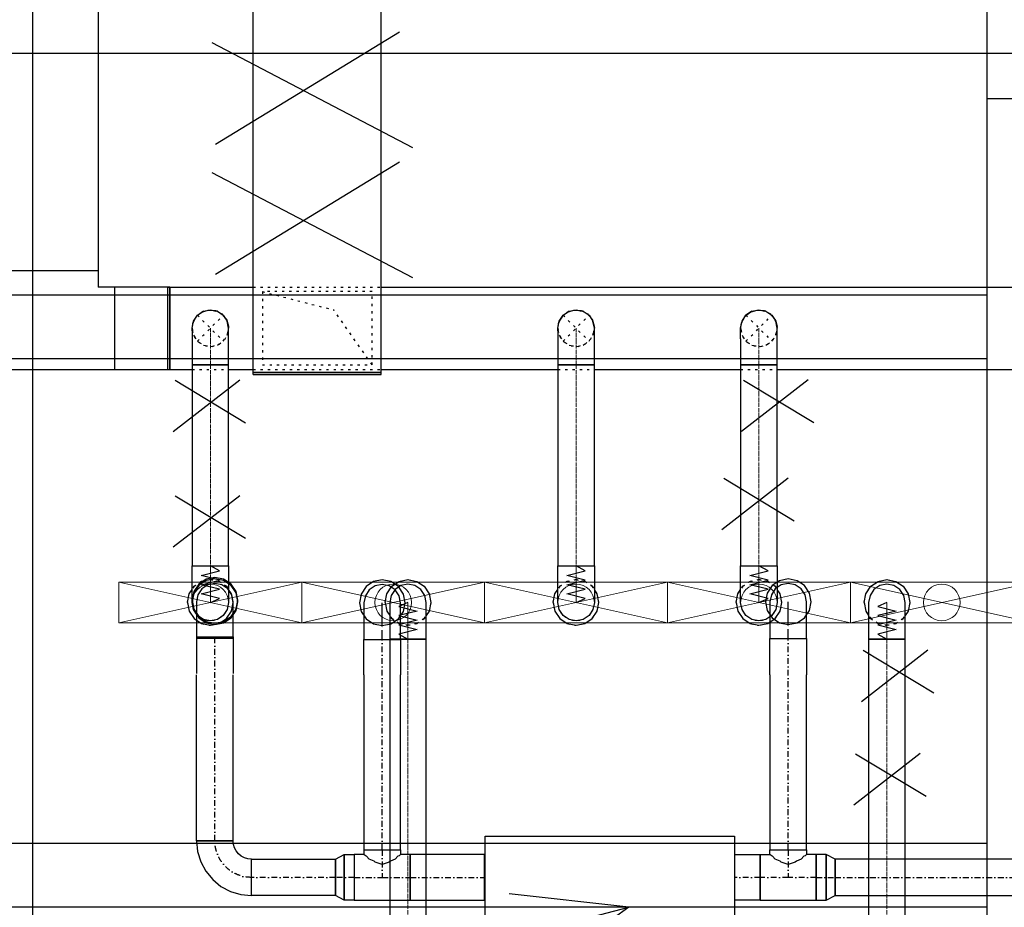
# Model space of a CAD drawing. Header units: centimetres. Extents: x -149939 to 48626, y -46000 to 152985.
# Tile 87 of 256: x -40611 to -35226, y 60329 to 65183. Entities that reach past the tile are written whole.
import ezdxf
from ezdxf import colors
from ezdxf.entities.mleader import LeaderData, LeaderLine
from ezdxf.math import Vec2, Vec3

# ---------------------------------------------------------------- set-up
doc = ezdxf.new("R2010")
doc.units = ezdxf.units.CM
doc.header["$LTSCALE"] = 50
for name, pattern in [('01-103-Went PP_poziom-0_5$0$DASHDOT', [25.4, 12.7, -6.35, 0, -6.35]), ('CADVENT_CENTERLINE', [9.9, 7.4, -1, 0.5, -1]), ('CADVENT_HIDDEN', [0.8, 0.25, -0.55]), ('Kondygnacja  -0_5$0$HIDDEN', [9.525, 6.35, -3.175]), ('Kondygnacja  -0_5$0$HIDDEN2', [4.7625, 3.175, -1.5875]), ('Osie rzutów$0$DASHDOT2', [12.7, 6.35, -3.175, 0, -3.175])]:
    doc.linetypes.add(name, pattern=pattern)
for name, color, linetype in [('01-103-Went PP_poziom-0_5$0$L_Nawiew', 7, 'Continuous'), ('bgde-nawiewDETAILS', 1, 'Continuous'), ('bgde-nawiewEXP', 7, 'Continuous'), ('bgde-nawiewHIDDEN', 250, 'Continuous'), ('IS_zmiany 2024', 1, 'Continuous'), ('Kondygnacja  -0_5$0$ARCH_KONSTR_POWYŻEJ RZUTU', 8, 'Kondygnacja  -0_5$0$HIDDEN'), ('Kondygnacja  -0_5$0$ARCH_KONSTR_POWYŻEJ RZUTU_IST', 8, 'Kondygnacja  -0_5$0$HIDDEN2'), ('Osie rzutów$0$ARCH_INFO_OSIE_IST', 8, 'Osie rzutów$0$DASHDOT2'), ('Osie rzutów$0$ARCH_INFO_OSIE_OPISY_IST', 8, 'Continuous')]:
    doc.layers.add(name, color=color, linetype=linetype)
for name, color, linetype, lineweight in [('bgde-nawiewCEN', 7, 'Continuous', 13), ('bgde_nawiewnik', 11, 'Continuous', 5), ('RFCU', 6, 'Continuous', 30)]:
    doc.layers.add(name, color=color, linetype=linetype, lineweight=lineweight)

# ---------------------------------------------------------------- blocks, each defined once
blk = doc.blocks.new('Osie rzutów')
at = {"layer": 'Osie rzutów$0$ARCH_INFO_OSIE_IST', "ltscale": 10}
for p, q in [((8060, 12510), (8060, 4623.26)), ((4436.04, 11000), (13655, 11000))]:
    blk.add_line(p, q, dxfattribs=at)
blk = doc.blocks.new('Kondygnacja  -0_5$0$konstrukcja istniejąca -0.5')
at = {"layer": 'Kondygnacja  -0_5$0$ARCH_KONSTR_POWYŻEJ RZUTU_IST', "ltscale": 10}
for points in [[(8738, 10975), (8582, 10975), (8582, 11025), (8738, 11025), (8738, 10975)], [(8582, 9825), (8582, 10975)], [(7355.93, 10567.89), (8399.93, 10567.89)], [(7538, 10567.89), (8582, 10567.89)], [(8399.93, 10532.89), (7355.93, 10532.89)], [(8582, 10532.89), (7538, 10532.89)]]:
    blk.add_lwpolyline(points, dxfattribs=at)
at = {"layer": 'Kondygnacja  -0_5$0$ARCH_KONSTR_POWYŻEJ RZUTU_IST', "ltscale": 10, "elevation": 0}
for points in [[(7538, 10867.89), (8582, 10867.89)], [(8582, 10832.89), (7538, 10832.89)]]:
    blk.add_lwpolyline(points, dxfattribs=at)
blk = doc.blocks.new('A$C066D7839')
at = {"layer": 'bgde_nawiewnik', "color": 7}
for p, q in [((-50, -11.15), (-50, 11.15)), ((-50, 11.15), (50, 11.15)), ((-50, -11.15), (50, 11.15)), ((50, -11.15), (-50, 11.15)), ((50, 11.15), (50, -11.15)), ((50, -11.15), (-50, -11.15))]:
    blk.add_line(p, q, dxfattribs=at)
blk.add_circle((0, 0), 10, dxfattribs=at)

msp = doc.modelspace()

# ---------------------------------------------------------------- linework, layer by layer
at = {"layer": 'bgde-nawiewCEN', "linetype": 'CADVENT_CENTERLINE', "ltscale": 0.06}
for p, q in [((-39567.838, 63296.017), (-39567.838, 63496.017)), ((-37567.838, 63296.017), (-37567.838, 63496.017)), ((-36567.838, 63296.017), (-36567.838, 63496.017)), ((-39567.838, 63296.017), (-39567.838, 62196.041)), ((-37567.838, 63296.017), (-37567.838, 62196.041)), ((-36567.838, 63296.017), (-36567.838, 62196.041)), ((-39567.838, 62196.041), (-39567.838, 62177.345)), ((-37567.838, 62196.041), (-37567.838, 62177.345)), ((-36567.838, 62196.041), (-36567.838, 62177.345)), ((-39567.838, 62177.345), (-39567.838, 62126.234)), ((-37567.838, 62177.345), (-37567.838, 62126.234)), ((-36567.838, 62177.345), (-36567.838, 62126.234)), ((-39567.838, 62126.234), (-39567.838, 62098.441)), ((-39567.838, 62098.441), (-39567.838, 62074.915)), ((-37567.838, 62126.234), (-37567.838, 62098.441)), ((-37567.838, 62098.441), (-37567.838, 62074.915)), ((-36567.838, 62126.234), (-36567.838, 62098.441)), ((-36567.838, 62098.441), (-36567.838, 62074.915)), ((-39567.838, 62074.915), (-39567.838, 62055.3)), ((-39567.838, 62055.3), (-39567.838, 62039.241)), ((-39567.838, 62039.241), (-39567.838, 62026.382)), ((-37567.838, 62074.915), (-37567.838, 62055.3)), ((-37567.838, 62055.3), (-37567.838, 62039.241)), ((-37567.838, 62039.241), (-37567.838, 62026.382)), ((-36567.838, 62074.915), (-36567.838, 62055.3)), ((-36567.838, 62055.3), (-36567.838, 62039.241)), ((-36567.838, 62039.241), (-36567.838, 62026.382)), ((-39567.838, 62026.382), (-39567.838, 62016.367)), ((-39567.838, 62016.367), (-39567.838, 62008.841)), ((-39567.838, 62008.841), (-39567.838, 62003.448)), ((-39567.838, 62003.448), (-39567.838, 61999.834)), ((-39567.838, 61999.834), (-39567.838, 61997.641)), ((-39567.838, 61997.641), (-39567.838, 61996.515)), ((-39567.838, 61996.515), (-39567.838, 61996.041)), ((-38487.163, 61995.567), (-38487.163, 61996.041)), ((-38487.163, 61994.441), (-38487.163, 61995.567)), ((-38487.163, 61992.248), (-38487.163, 61994.441)), ((-38487.163, 61988.634), (-38487.163, 61992.248)), ((-38487.163, 61983.241), (-38487.163, 61988.634)), ((-38487.163, 61975.715), (-38487.163, 61983.241)), ((-37567.838, 62026.382), (-37567.838, 62016.367)), ((-37567.838, 62016.367), (-37567.838, 62008.841)), ((-37567.838, 62008.841), (-37567.838, 62003.448)), ((-37567.838, 62003.448), (-37567.838, 61999.834)), ((-37567.838, 61999.834), (-37567.838, 61997.641)), ((-37567.838, 61997.641), (-37567.838, 61996.515)), ((-37567.838, 61996.515), (-37567.838, 61996.041)), ((-36567.838, 62026.382), (-36567.838, 62016.367)), ((-36567.838, 62016.367), (-36567.838, 62008.841)), ((-36567.838, 62008.841), (-36567.838, 62003.448)), ((-36567.838, 62003.448), (-36567.838, 61999.834)), ((-36567.838, 61999.834), (-36567.838, 61997.641)), ((-36567.838, 61997.641), (-36567.838, 61996.515)), ((-36567.838, 61996.515), (-36567.838, 61996.041)), ((-35867.838, 61995.567), (-35867.838, 61996.041)), ((-35867.838, 61994.441), (-35867.838, 61995.567)), ((-35867.838, 61992.248), (-35867.838, 61994.441)), ((-35867.838, 61988.634), (-35867.838, 61992.248)), ((-35867.838, 61983.241), (-35867.838, 61988.634)), ((-35867.838, 61975.715), (-35867.838, 61983.241)), ((-38487.163, 61965.7), (-38487.163, 61975.715)), ((-38487.163, 61952.841), (-38487.163, 61965.7)), ((-38487.163, 61936.782), (-38487.163, 61952.841)), ((-38487.163, 61917.167), (-38487.163, 61936.782)), ((-35867.838, 61965.7), (-35867.838, 61975.715)), ((-35867.838, 61952.841), (-35867.838, 61965.7)), ((-35867.838, 61936.782), (-35867.838, 61952.841)), ((-35867.838, 61917.167), (-35867.838, 61936.782)), ((-38487.163, 61893.641), (-38487.163, 61917.167)), ((-38487.163, 61865.848), (-38487.163, 61893.641)), ((-35867.838, 61893.641), (-35867.838, 61917.167)), ((-35867.838, 61865.848), (-35867.838, 61893.641)), ((-38487.163, 61814.737), (-38487.163, 61865.848)), ((-35867.838, 61814.737), (-35867.838, 61865.848)), ((-38487.163, 61796.041), (-38487.163, 61814.737)), ((-38487.163, 57736.936), (-38487.163, 61796.041)), ((-35867.838, 61796.041), (-35867.838, 61814.737)), ((-35867.838, 57736.936), (-35867.838, 61796.041))]:
    msp.add_line(p, q, dxfattribs=at)
at = {"layer": 'bgde-nawiewDETAILS', "linetype": 'CADVENT_HIDDEN', "extrusion": (0, 1, 0)}
for p in [(-39283.504, 63696.017), (-38683.504, 63296.017)]:
    msp.add_line(p, (-38893.504, 63596.017), dxfattribs=at)
at = {"layer": 'bgde-nawiewDETAILS', "linetype": 'CADVENT_HIDDEN'}
for p, q in [((-39638.549, 63425.306), (-39497.127, 63566.728)), ((-39638.549, 63566.728), (-39497.127, 63425.306)), ((-37638.549, 63425.306), (-37497.127, 63566.728)), ((-37638.549, 63566.728), (-37497.127, 63425.306)), ((-36638.549, 63425.306), (-36497.127, 63566.728)), ((-36638.549, 63566.728), (-36497.127, 63425.306))]:
    msp.add_line(p, q, dxfattribs=at)
at = {"layer": 'bgde-nawiewEXP', "linetype": 'Continuous'}
for points in [[(-39333.507, 63243.256), (-38633.507, 63243.256), (-38633.507, 63253.256), (-39333.507, 63253.256), (-39333.507, 68831.419), (-38633.507, 68831.419), (-38683.507, 69181.419), (-39283.507, 69181.419), (-39283.507, 71357.395)], [(-39333.507, 63243.256), (-39333.507, 63253.256), (-38633.507, 63253.256), (-38633.507, 68831.419), (-39333.507, 68831.419), (-39283.507, 69181.419), (-38683.507, 69181.419), (-38683.507, 71357.395)], [(-39800.031, 63271.017), (-39800.031, 63721.017), (-39790.031, 63721.017), (-39790.031, 63271.017), (-39790.031, 63721.017), (-39333.507, 63721.017)], [(-38633.507, 63721.017), (-22392.063, 63721.017), (-22392.063, 63271.017), (-22392.063, 63271.017), (-22267.96, 63271.017), (-22267.96, 63721.017), (-22392.063, 63721.017)], [(-39633.752, 63568.714), (-39616.447, 63583.408), (-39579.304, 63595.357), (-39571.056, 63594.684)], [(-39606.106, 63588.405), (-39567.838, 63596.017), (-39545.573, 63591.588)], [(-39606.106, 63588.405), (-39567.838, 63596.017), (-39529.57, 63588.405), (-39537.686, 63590.019)], [(-39563.042, 63594.03), (-39540.415, 63592.183), (-39505.701, 63574.369), (-39500.345, 63568.06)], [(-37633.72, 63568.728), (-37616.759, 63583.234), (-37579.658, 63595.316), (-37571.136, 63594.651)], [(-37606.106, 63588.405), (-37567.838, 63596.017), (-37545.948, 63591.663)], [(-37606.106, 63588.405), (-37567.838, 63596.017), (-37529.57, 63588.405), (-37537.954, 63590.073)], [(-37563.009, 63594.017), (-37540.759, 63592.281), (-37505.981, 63574.59), (-37500.425, 63568.094)], [(-36633.873, 63568.664), (-36615.532, 63583.911), (-36578.266, 63595.472), (-36570.812, 63594.785)], [(-36612.33, 63584.246), (-36606.106, 63588.405), (-36567.838, 63596.017), (-36544.446, 63591.364)], [(-36606.106, 63588.405), (-36567.838, 63596.017), (-36529.57, 63588.405), (-36536.911, 63589.865)], [(-36563.162, 63594.08), (-36539.412, 63591.892), (-36504.886, 63573.716), (-36500.102, 63567.96)], [(-39667.838, 63480.793), (-39667.838, 63296.017), (-39467.838, 63296.017), (-39467.838, 63496.017), (-39475.45, 63534.285), (-39480.048, 63541.166)], [(-39665.851, 63500.813), (-39664.005, 63523.44), (-39646.19, 63558.154), (-39639.882, 63563.51)], [(-39660.226, 63534.285), (-39638.549, 63566.728), (-39606.106, 63588.405), (-39612.987, 63583.807)], [(-39660.226, 63534.285), (-39638.549, 63566.728), (-39619.673, 63579.34)], [(-39529.57, 63588.405), (-39497.127, 63566.728), (-39484.515, 63547.852)], [(-39529.57, 63588.405), (-39497.127, 63566.728), (-39475.45, 63534.285), (-39467.838, 63496.017)], [(-39495.141, 63561.931), (-39480.447, 63544.626), (-39468.498, 63507.483), (-39469.171, 63499.234)], [(-37667.838, 63480.793), (-37667.838, 63296.017), (-37467.838, 63296.017), (-37467.838, 63496.017), (-37475.45, 63534.285), (-37480.199, 63541.393)], [(-37665.838, 63500.846), (-37664.102, 63523.096), (-37646.411, 63557.874), (-37639.915, 63563.43)], [(-37660.226, 63534.285), (-37638.549, 63566.728), (-37619.992, 63579.127)], [(-37660.226, 63534.285), (-37638.549, 63566.728)], [(-37638.549, 63566.728), (-37660.226, 63534.285)], [(-37638.549, 63566.728), (-37606.106, 63588.405), (-37613.214, 63583.656)], [(-37529.57, 63588.405), (-37497.127, 63566.728), (-37484.728, 63548.17)], [(-37529.57, 63588.405), (-37497.127, 63566.728), (-37475.45, 63534.285), (-37467.838, 63496.017)], [(-37495.127, 63561.899), (-37480.621, 63544.937), (-37468.539, 63507.837), (-37469.204, 63499.315)], [(-36667.838, 63437.438), (-36667.838, 63296.017), (-36467.838, 63296.017), (-36467.838, 63496.017), (-36475.45, 63534.285), (-36479.609, 63540.509)], [(-36665.901, 63500.693), (-36663.713, 63524.443), (-36645.537, 63558.969), (-36639.781, 63563.753)], [(-36660.226, 63534.285), (-36638.549, 63566.728), (-36606.106, 63588.405)], [(-36660.226, 63534.285), (-36638.549, 63566.728), (-36618.718, 63579.978)], [(-36606.106, 63588.405), (-36638.549, 63566.728)], [(-36529.57, 63588.405), (-36497.127, 63566.728), (-36483.877, 63546.897)], [(-36529.57, 63588.405), (-36497.127, 63566.728), (-36475.45, 63534.285), (-36467.838, 63496.017)], [(-36495.191, 63562.052), (-36479.944, 63543.711), (-36468.383, 63506.445), (-36469.07, 63498.991)], [(-39667.838, 63480.793), (-39667.838, 63496.017), (-39660.226, 63534.285), (-39661.841, 63526.169)], [(-39667.838, 63496.017), (-39663.409, 63518.282)], [(-37667.838, 63480.793), (-37667.838, 63496.017), (-37660.226, 63534.285), (-37661.894, 63525.901)], [(-37667.838, 63496.017), (-37663.484, 63517.907)], [(-36667.838, 63437.438), (-36667.838, 63496.017), (-36660.226, 63534.285), (-36661.686, 63526.944)], [(-36667.838, 63496.017), (-36663.185, 63519.409)], [(-39800.031, 63271.017), (-39667.838, 63271.017)], [(-39467.838, 63271.017), (-39333.507, 63271.017)], [(-38633.507, 63271.017), (-37667.838, 63271.017)], [(-37467.838, 63271.017), (-36667.838, 63271.017)], [(-36467.838, 63271.017), (-34367.838, 63271.017)], [(-38612.163, 61996.041), (-38602.648, 62043.877), (-38575.551, 62084.429), (-38534.998, 62111.526), (-38487.163, 62121.041), (-38439.327, 62111.526), (-38398.774, 62084.429), (-38371.678, 62043.877), (-38362.163, 61996.041), (-38371.678, 61948.206), (-38387.163, 61925.031)], [(-35992.838, 61996.041), (-35983.323, 62043.877), (-35956.226, 62084.429), (-35915.674, 62111.526), (-35867.838, 62121.041), (-35820.003, 62111.526), (-35779.45, 62084.429), (-35752.353, 62043.877), (-35742.838, 61996.041), (-35752.353, 61948.206), (-35767.838, 61925.031)], [(-39692.838, 61996.041), (-39683.323, 61948.206), (-39656.226, 61907.653), (-39615.674, 61880.556), (-39567.838, 61871.041), (-39520.003, 61880.556), (-39479.45, 61907.653), (-39452.353, 61948.206), (-39442.838, 61996.041), (-39452.353, 62043.877), (-39467.838, 62067.051)], [(-39692.838, 61996.041), (-39683.323, 62043.877), (-39667.838, 62067.051)], [(-37692.838, 61996.041), (-37683.323, 61948.206), (-37656.226, 61907.653), (-37615.674, 61880.556), (-37567.838, 61871.041), (-37520.003, 61880.556), (-37479.45, 61907.653), (-37452.353, 61948.206), (-37442.838, 61996.041), (-37452.353, 62043.877), (-37467.838, 62067.051)], [(-37692.838, 61996.041), (-37683.323, 62043.877), (-37667.838, 62067.051)], [(-36692.838, 61996.041), (-36683.323, 61948.206), (-36656.226, 61907.653), (-36615.674, 61880.556), (-36567.838, 61871.041), (-36520.003, 61880.556), (-36479.45, 61907.653), (-36452.353, 61948.206), (-36442.838, 61996.041), (-36452.353, 62043.877), (-36467.838, 62067.051)], [(-36692.838, 61996.041), (-36683.323, 62043.877), (-36667.838, 62067.051)], [(-38612.163, 61996.041), (-38602.648, 61948.206), (-38587.163, 61925.031)], [(-35992.838, 61996.041), (-35983.323, 61948.206), (-35967.838, 61925.031)]]:
    msp.add_lwpolyline(points, dxfattribs=at)
for points in [[(-39667.838, 63296.017), (-39667.838, 62196.041), (-39467.838, 62196.041), (-39467.838, 63296.017), (-39660.226, 63296.017)], [(-37667.838, 63296.017), (-37667.838, 62196.041), (-37467.838, 62196.041), (-37467.838, 63296.017), (-37660.226, 63296.017)], [(-36667.838, 63296.017), (-36667.838, 62196.041), (-36467.838, 62196.041), (-36467.838, 63296.017), (-36660.226, 63296.017)], [(-39667.838, 61996.515), (-39667.838, 62196.041), (-39467.838, 62196.041), (-39467.838, 61996.041), (-39475.45, 61957.773), (-39497.127, 61925.33), (-39529.57, 61903.653), (-39567.838, 61896.041), (-39606.106, 61903.653), (-39638.549, 61925.33), (-39660.226, 61957.773), (-39667.838, 61996.041)], [(-37667.838, 61996.515), (-37667.838, 62196.041), (-37467.838, 62196.041), (-37467.838, 61996.041), (-37475.45, 61957.773), (-37497.127, 61925.33), (-37529.57, 61903.653), (-37567.838, 61896.041), (-37606.106, 61903.653), (-37638.549, 61925.33), (-37660.226, 61957.773), (-37667.838, 61996.041)], [(-36667.838, 61996.041), (-36667.838, 62196.041), (-36467.838, 62196.041), (-36467.838, 61996.041), (-36475.45, 61957.773), (-36497.127, 61925.33), (-36529.57, 61903.653), (-36567.838, 61896.041), (-36606.106, 61903.653), (-36638.549, 61925.33), (-36660.226, 61957.773)], [(-38587.163, 61796.041), (-38387.163, 61796.041), (-38387.163, 61996.041), (-38394.775, 62034.309), (-38416.452, 62066.752), (-38448.894, 62088.429), (-38487.163, 62096.041), (-38525.431, 62088.429), (-38557.873, 62066.752), (-38579.551, 62034.309), (-38587.163, 61996.041), (-38587.163, 61814.737)], [(-35967.838, 61796.041), (-35767.838, 61796.041), (-35767.838, 61996.041), (-35775.45, 62034.309), (-35797.127, 62066.752), (-35829.57, 62088.429), (-35867.838, 62096.041), (-35906.106, 62088.429), (-35938.549, 62066.752), (-35960.226, 62034.309), (-35967.838, 61996.041), (-35967.838, 61814.737)], [(-38587.163, 57736.936), (-38387.163, 57736.936), (-38387.163, 61796.041), (-38587.163, 61796.041)], [(-35967.838, 57736.936), (-35767.838, 57736.936), (-35767.838, 61796.041), (-35967.838, 61796.041)]]:
    msp.add_lwpolyline(points, close=True, dxfattribs=at)
at = {"layer": 'bgde-nawiewEXP'}
for points in [[(-39567.838, 61996.041), (-39517.838, 62017.339), (-39617.838, 62042.701), (-39517.838, 62067.921), (-39617.838, 62093.206), (-39517.838, 62118.741), (-39617.838, 62144.1), (-39517.838, 62169.559), (-39567.838, 62196.041)], [(-37567.838, 61996.041), (-37517.838, 62017.339), (-37617.838, 62042.701), (-37517.838, 62067.921), (-37617.838, 62093.206), (-37517.838, 62118.741), (-37617.838, 62144.1), (-37517.838, 62169.559), (-37567.838, 62196.041)], [(-36567.838, 61996.041), (-36517.838, 62017.339), (-36617.838, 62042.701), (-36517.838, 62067.921), (-36617.838, 62093.206), (-36517.838, 62118.741), (-36617.838, 62144.1), (-36517.838, 62169.559), (-36567.838, 62196.041)], [(-38487.163, 61996.041), (-38537.163, 61974.743), (-38437.163, 61949.382), (-38537.163, 61924.161), (-38437.163, 61898.876), (-38537.163, 61873.341), (-38437.163, 61847.982), (-38537.163, 61822.523), (-38487.163, 61796.041)], [(-35867.838, 61996.041), (-35917.838, 61974.743), (-35817.838, 61949.382), (-35917.838, 61924.161), (-35817.838, 61898.876), (-35917.838, 61873.341), (-35817.838, 61847.982), (-35917.838, 61822.523), (-35867.838, 61796.041)]]:
    msp.add_lwpolyline(points, dxfattribs=at)
at = {"layer": 'bgde-nawiewHIDDEN', "linetype": 'CADVENT_HIDDEN'}
for points in [[(-39333.507, 63721.017), (-38633.507, 63721.017)], [(-39571.056, 63594.684), (-39563.042, 63594.03)], [(-37571.136, 63594.651), (-37563.009, 63594.017)], [(-36570.812, 63594.785), (-36563.162, 63594.08)], [(-39639.882, 63563.51), (-39633.752, 63568.714)], [(-39619.673, 63579.34), (-39612.987, 63583.807)], [(-39545.573, 63591.588), (-39537.686, 63590.019)], [(-39500.345, 63568.06), (-39495.141, 63561.931)], [(-39484.515, 63547.852), (-39480.048, 63541.166)], [(-37639.915, 63563.43), (-37633.72, 63568.728)], [(-37619.992, 63579.127), (-37613.214, 63583.656)], [(-37545.948, 63591.663), (-37537.954, 63590.073)], [(-37500.425, 63568.094), (-37495.127, 63561.899)], [(-37484.728, 63548.17), (-37480.199, 63541.393)], [(-36639.781, 63563.753), (-36633.873, 63568.664)], [(-36618.718, 63579.978), (-36612.33, 63584.246)], [(-36544.446, 63591.364), (-36536.911, 63589.865)], [(-36500.102, 63567.96), (-36495.191, 63562.052)], [(-36483.877, 63546.897), (-36479.609, 63540.509)], [(-39667.838, 63496.017), (-39660.226, 63457.749), (-39638.549, 63425.306), (-39606.106, 63403.629), (-39567.838, 63396.017), (-39529.57, 63403.629), (-39497.127, 63425.306), (-39475.45, 63457.749), (-39467.838, 63496.017)], [(-39667.179, 63484.551), (-39665.851, 63500.813)], [(-39667.179, 63484.551), (-39655.229, 63447.408), (-39629.975, 63417.665), (-39595.261, 63399.851), (-39556.372, 63396.676), (-39519.229, 63408.626), (-39489.486, 63433.88), (-39471.672, 63468.594), (-39469.171, 63499.234)], [(-39663.409, 63518.282), (-39661.841, 63526.169)], [(-37667.838, 63496.017), (-37660.226, 63457.749), (-37638.549, 63425.306), (-37606.106, 63403.629), (-37567.838, 63396.017), (-37529.57, 63403.629), (-37497.127, 63425.306), (-37475.45, 63457.749), (-37467.838, 63496.017)], [(-37667.137, 63484.197), (-37665.838, 63500.846)], [(-37667.137, 63484.197), (-37655.055, 63447.096), (-37629.695, 63417.444), (-37594.918, 63399.753), (-37556.018, 63396.718), (-37518.918, 63408.8), (-37489.265, 63434.16), (-37471.574, 63468.937), (-37469.204, 63499.315)], [(-37663.484, 63517.907), (-37661.894, 63525.901)], [(-36667.838, 63496.017), (-36660.226, 63457.749), (-36638.549, 63425.306), (-36606.106, 63403.629), (-36567.838, 63396.017), (-36529.57, 63403.629), (-36497.127, 63425.306), (-36475.45, 63457.749), (-36467.838, 63496.017)], [(-36667.293, 63485.589), (-36665.901, 63500.693)], [(-36667.293, 63485.589), (-36655.732, 63448.323), (-36630.79, 63418.318), (-36596.264, 63400.142), (-36557.41, 63396.562), (-36520.144, 63408.123), (-36490.139, 63433.065), (-36471.963, 63467.591), (-36469.07, 63498.991)], [(-36663.185, 63519.409), (-36661.686, 63526.944)], [(-39667.838, 63271.017), (-39467.838, 63271.017)], [(-39333.507, 63271.017), (-38633.507, 63271.017)], [(-37667.838, 63271.017), (-37467.838, 63271.017)], [(-36667.838, 63271.017), (-36467.838, 63271.017)], [(-39692.838, 61996.041), (-39683.323, 61948.206), (-39656.226, 61907.653), (-39615.674, 61880.556), (-39567.838, 61871.041), (-39520.003, 61880.556), (-39479.45, 61907.653), (-39452.353, 61948.206), (-39442.838, 61996.041), (-39452.353, 62043.877), (-39479.45, 62084.429), (-39520.003, 62111.526), (-39567.838, 62121.041), (-39615.674, 62111.526), (-39656.226, 62084.429), (-39667.838, 62067.051)], [(-39692.838, 61996.041), (-39683.323, 62043.877), (-39656.226, 62084.429), (-39615.674, 62111.526), (-39567.838, 62121.041), (-39520.003, 62111.526), (-39479.45, 62084.429), (-39467.838, 62067.051)], [(-38612.163, 61996.041), (-38602.648, 62043.877), (-38575.551, 62084.429), (-38534.998, 62111.526), (-38487.163, 62121.041), (-38439.327, 62111.526), (-38398.774, 62084.429), (-38371.678, 62043.877), (-38362.163, 61996.041), (-38371.678, 61948.206), (-38398.774, 61907.653), (-38439.327, 61880.556), (-38487.163, 61871.041), (-38534.998, 61880.556), (-38575.551, 61907.653), (-38534.998, 61880.556), (-38487.163, 61871.041), (-38439.327, 61880.556), (-38398.774, 61907.653), (-38387.163, 61925.031)], [(-37692.838, 61996.041), (-37683.323, 61948.206), (-37656.226, 61907.653), (-37615.674, 61880.556), (-37567.838, 61871.041), (-37520.003, 61880.556), (-37479.45, 61907.653), (-37452.353, 61948.206), (-37442.838, 61996.041), (-37452.353, 62043.877), (-37479.45, 62084.429), (-37520.003, 62111.526), (-37567.838, 62121.041), (-37615.674, 62111.526), (-37656.226, 62084.429), (-37667.838, 62067.051)], [(-37692.838, 61996.041), (-37683.323, 62043.877), (-37656.226, 62084.429), (-37615.674, 62111.526), (-37567.838, 62121.041), (-37520.003, 62111.526), (-37479.45, 62084.429), (-37467.838, 62067.051)], [(-36692.838, 61996.041), (-36683.323, 61948.206), (-36656.226, 61907.653), (-36615.674, 61880.556), (-36567.838, 61871.041), (-36520.003, 61880.556), (-36479.45, 61907.653), (-36452.353, 61948.206), (-36442.838, 61996.041), (-36452.353, 62043.877), (-36479.45, 62084.429), (-36520.003, 62111.526), (-36567.838, 62121.041), (-36615.674, 62111.526), (-36656.226, 62084.429), (-36667.838, 62067.051)], [(-36692.838, 61996.041), (-36683.323, 62043.877), (-36656.226, 62084.429), (-36615.674, 62111.526), (-36567.838, 62121.041), (-36520.003, 62111.526), (-36479.45, 62084.429), (-36467.838, 62067.051)], [(-35992.838, 61996.041), (-35983.323, 62043.877), (-35956.226, 62084.429), (-35915.674, 62111.526), (-35867.838, 62121.041), (-35820.003, 62111.526), (-35779.45, 62084.429), (-35752.353, 62043.877), (-35742.838, 61996.041), (-35752.353, 61948.206), (-35779.45, 61907.653), (-35820.003, 61880.556), (-35867.838, 61871.041), (-35915.674, 61880.556), (-35956.226, 61907.653), (-35915.674, 61880.556), (-35867.838, 61871.041), (-35820.003, 61880.556), (-35779.45, 61907.653), (-35767.838, 61925.031)], [(-38612.163, 61996.041), (-38602.648, 61948.206), (-38575.551, 61907.653), (-38587.163, 61925.031)], [(-35992.838, 61996.041), (-35983.323, 61948.206), (-35956.226, 61907.653), (-35967.838, 61925.031)]]:
    msp.add_lwpolyline(points, dxfattribs=at)
msp.add_lwpolyline([(-39283.504, 63296.017), (-38683.504, 63296.017), (-38683.504, 63696.017), (-39283.504, 63696.017)], close=True, dxfattribs=at)
at = {"layer": 'IS_zmiany 2024'}
for p, q in [((-40181.23, 69392.248), (-40181.23, 63721.017)), ((-39540, 64501.752), (-38532.67, 65116.314)), ((-38460, 64481.752), (-39558.901, 65056.224)), ((-39540, 63790.66), (-38532.67, 64405.222)), ((-38460, 63770.66), (-39558.901, 64345.131)), ((-40181.23, 63810), (-40681.23, 63810, 0)), ((-39790.031, 63721.017), (-40181.23, 63721.017)), ((-40092.46, 63721.017), (-40092.46, 63271.017)), ((-42940, 63271.017), (-39757.838, 63271.017)), ((-39770.536, 62931.496), (-39407.506, 63214.001)), ((-39760.536, 63211.496), (-39375.141, 62979.18)), ((-36662.287, 62932.128), (-36299.257, 63214.634)), ((-36652.287, 63212.128), (-36266.892, 62979.812)), ((-36770.536, 62395.225), (-36407.506, 62677.73)), ((-36760.536, 62675.225), (-36375.141, 62442.909)), ((-39770.536, 62299.437), (-39407.506, 62581.942)), ((-39760.536, 62579.437), (-39375.141, 62347.121)), ((-36007.176, 61454.862, -987.119), (-35644.146, 61737.367, -987.119)), ((-35997.176, 61734.862, -987.119), (-35611.78, 61502.546, -987.119)), ((-36049.356, 60888.502, -987.119), (-35686.326, 61171.007, -987.119)), ((-36039.356, 61168.502, -987.119), (-35653.961, 60936.186, -987.119)), ((-37278.449, 60328.947), (-37934.305, 60402.788)), ((-49494.405, 57178.961, 2865), (-37278.449, 60328.947)), ((-37278.449, 60328.947), (-37816.819, 59947.164))]:
    msp.add_line(p, q, dxfattribs=at)
at = {"layer": 'IS_zmiany 2024', "linetype": '01-103-Went PP_poziom-0_5$0$DASHDOT', "ltscale": 0.05}
for p, q in [((-38627.849, 61993.912, -742.119), (-38627.849, 61994.386, -742.119)), ((-38627.849, 61992.786, -742.119), (-38627.849, 61993.912, -742.119)), ((-38627.849, 61990.594, -742.119), (-38627.849, 61992.786, -742.119)), ((-38627.849, 61986.979, -742.119), (-38627.849, 61990.594, -742.119)), ((-38627.849, 61981.586, -742.119), (-38627.849, 61986.979, -742.119)), ((-38627.849, 61974.061, -742.119), (-38627.849, 61981.586, -742.119)), ((-36407.468, 61999.239, -742.119), (-36407.468, 61999.713, -742.119)), ((-36407.468, 61998.113, -742.119), (-36407.468, 61999.239, -742.119)), ((-36407.468, 61995.92, -742.119), (-36407.468, 61998.113, -742.119)), ((-36407.468, 61992.305, -742.119), (-36407.468, 61995.92, -742.119)), ((-36407.468, 61986.913, -742.119), (-36407.468, 61992.305, -742.119)), ((-36407.468, 61979.387, -742.119), (-36407.468, 61986.913, -742.119)), ((-36407.468, 61969.372, -742.119), (-36407.468, 61979.387, -742.119)), ((-38627.849, 61964.046, -742.119), (-38627.849, 61974.061, -742.119)), ((-38627.849, 61951.186, -742.119), (-38627.849, 61964.046, -742.119)), ((-38627.849, 61935.127, -742.119), (-38627.849, 61951.186, -742.119)), ((-38627.849, 61915.512, -742.119), (-38627.849, 61935.127, -742.119)), ((-36407.468, 61956.513, -742.119), (-36407.468, 61969.372, -742.119)), ((-36407.468, 61940.453, -742.119), (-36407.468, 61956.513, -742.119)), ((-36407.468, 61920.839, -742.119), (-36407.468, 61940.453, -742.119)), ((-38627.849, 61891.986, -742.119), (-38627.849, 61915.512, -742.119)), ((-38627.849, 61864.194, -742.119), (-38627.849, 61891.986, -742.119)), ((-36407.468, 61897.313, -742.119), (-36407.468, 61920.839, -742.119)), ((-36407.468, 61869.52, -742.119), (-36407.468, 61897.313, -742.119)), ((-38627.849, 61813.083, -742.119), (-38627.849, 61864.194, -742.119)), ((-36407.468, 61818.409, -742.119), (-36407.468, 61869.52, -742.119)), ((-36407.468, 61799.713, -742.119), (-36407.468, 61818.409, -742.119)), ((-39543.117, 60692.653, -742.119), (-39543.117, 61800.368, -742.119)), ((-38627.849, 61794.386, -742.119), (-38627.849, 61813.083, -742.119)), ((-38627.849, 60642.653, -742.119), (-38627.849, 61794.386, -742.119)), ((-36407.468, 60642.653, -742.119), (-36407.468, 61799.713, -742.119)), ((-38627.849, 60642.653, -742.119), (-38627.849, 60492.653, -742.119)), ((-36407.468, 60642.653, -742.119), (-36407.468, 60492.653, -742.119)), ((-38883.849, 60492.653, -742.119), (-39343.117, 60492.653, -742.119)), ((-38780.849, 60492.653, -742.119), (-38883.849, 60492.653, -742.119)), ((-38780.849, 60492.653, -742.119), (-38627.849, 60492.653, -742.119)), ((-38627.849, 60492.653, -742.119), (-38474.849, 60492.653, -742.119)), ((-38474.849, 60492.653, -742.119), (-38068.468, 60492.653, -742.119)), ((-36560.468, 60492.653, -742.119), (-36700.468, 60492.653, -742.119)), ((-36407.468, 60492.653, -742.119), (-36560.468, 60492.653, -742.119)), ((-36254.468, 60492.653, -742.119), (-36407.468, 60492.653, -742.119)), ((-36254.468, 60492.653, -742.119), (-36151.468, 60492.653, -742.119)), ((-36151.468, 60492.653, -742.119), (-33609.223, 60492.653, -742.119))]:
    msp.add_line(p, q, dxfattribs=at)
at = {"layer": 'IS_zmiany 2024', "color": 30, "lineweight": 30}
msp.add_lwpolyline([(-47160, 65000), (-22185, 65000), (-22185, 52985), (-47160, 52985)], close=True, dxfattribs=at)
at = {"layer": 'IS_zmiany 2024', "elevation": -742.119}
for points in [[(-39668.117, 62007.775), (-39658.602, 61959.94), (-39631.506, 61919.387), (-39590.953, 61892.29), (-39543.117, 61882.775), (-39495.282, 61892.29), (-39454.729, 61919.387), (-39427.632, 61959.94), (-39418.117, 62007.775), (-39427.632, 62055.611), (-39454.729, 62096.163), (-39495.282, 62123.26), (-39543.117, 62132.775), (-39590.953, 62123.26), (-39631.506, 62096.163), (-39658.602, 62055.611)], [(-39668.117, 62000.368), (-39658.602, 61952.532), (-39631.506, 61911.979), (-39590.953, 61884.883), (-39543.117, 61875.368), (-39495.282, 61884.883), (-39454.729, 61911.979), (-39427.632, 61952.532), (-39418.117, 62000.368), (-39427.632, 62048.203), (-39454.729, 62088.756), (-39495.282, 62115.853), (-39543.117, 62125.368), (-39590.953, 62115.853), (-39631.506, 62088.756), (-39658.602, 62048.203)], [(-39643.117, 61800.368), (-39443.117, 61800.368), (-39443.117, 62000.368), (-39450.729, 62038.636), (-39472.407, 62071.078), (-39504.849, 62092.756), (-39543.117, 62100.368), (-39581.386, 62092.756), (-39613.828, 62071.078), (-39635.505, 62038.636), (-39643.117, 62000.368), (-39643.117, 61819.064)], [(-38752.849, 61994.386), (-38743.334, 61946.551), (-38716.238, 61905.998), (-38675.685, 61878.901), (-38627.849, 61869.386), (-38580.014, 61878.901), (-38539.461, 61905.998), (-38512.364, 61946.551), (-38502.849, 61994.386), (-38512.364, 62042.222), (-38539.461, 62082.775), (-38580.014, 62109.871), (-38627.849, 62119.386), (-38675.685, 62109.871), (-38716.238, 62082.775), (-38743.334, 62042.222)], [(-38752.849, 61994.386), (-38743.334, 61946.551), (-38716.238, 61905.998), (-38675.685, 61878.901), (-38627.849, 61869.386), (-38580.014, 61878.901), (-38539.461, 61905.998), (-38512.364, 61946.551), (-38502.849, 61994.386), (-38512.364, 62042.222), (-38539.461, 62082.775), (-38580.014, 62109.871), (-38627.849, 62119.386), (-38675.685, 62109.871), (-38716.238, 62082.775), (-38743.334, 62042.222)], [(-36532.468, 61999.713), (-36522.953, 61951.877), (-36495.857, 61911.324), (-36455.304, 61884.228), (-36407.468, 61874.713), (-36359.633, 61884.228), (-36319.08, 61911.324), (-36291.983, 61951.877), (-36282.468, 61999.713), (-36291.983, 62047.548), (-36319.08, 62088.101), (-36359.633, 62115.198), (-36407.468, 62124.713), (-36455.304, 62115.198), (-36495.857, 62088.101), (-36522.953, 62047.548)], [(-36532.468, 61999.713), (-36522.953, 61951.877), (-36495.857, 61911.324), (-36455.304, 61884.228), (-36407.468, 61874.713), (-36359.633, 61884.228), (-36319.08, 61911.324), (-36291.983, 61951.877), (-36282.468, 61999.713), (-36291.983, 62047.548), (-36319.08, 62088.101), (-36359.633, 62115.198), (-36407.468, 62124.713), (-36455.304, 62115.198), (-36495.857, 62088.101), (-36522.953, 62047.548)], [(-39643.117, 60692.653), (-39637.353, 60634.126), (-39620.281, 60577.848), (-39592.558, 60525.982), (-39555.249, 60480.521), (-39509.788, 60443.212), (-39457.922, 60415.489), (-39401.644, 60398.417), (-39343.117, 60392.653), (-39343.117, 60592.653), (-39362.626, 60594.574), (-39381.386, 60600.265), (-39398.674, 60609.506), (-39413.828, 60621.942), (-39426.264, 60637.096), (-39435.505, 60654.384), (-39441.196, 60673.144), (-39443.117, 60692.653), (-39635.505, 60692.653)], [(-38064.468, 60717.653), (-36701.468, 60717.653), (-36701.468, 59776.312), (-38064.468, 59776.312)], [(-39343.117, 60392.653), (-39343.117, 60592.653), (-38883.849, 60592.653), (-38883.849, 60392.653)], [(-38883.849, 60392.653), (-38883.849, 60592.653), (-38835.692, 60617.653), (-38835.692, 60367.653)], [(-38835.692, 60367.653), (-38835.692, 60617.653), (-38780.849, 60617.653), (-38780.849, 60367.653)], [(-38780.849, 60367.653), (-38474.849, 60367.653), (-38474.849, 60617.653), (-38527.849, 60617.653), (-38535.461, 60610.041), (-38541.854, 60608.138), (-38557.139, 60592.853), (-38583.595, 60581.041), (-38589.581, 60575.055), (-38627.849, 60563.663), (-38666.118, 60575.055), (-38672.103, 60581.041), (-38698.56, 60592.853), (-38713.845, 60608.138), (-38720.237, 60610.041), (-38727.849, 60617.653), (-38780.849, 60617.653), (-38780.849, 60377.168)], [(-38474.849, 60367.653), (-38068.468, 60367.653), (-38068.468, 60617.653), (-38474.849, 60617.653), (-38474.849, 60377.168)], [(-36700.468, 60367.653), (-36700.468, 60617.653), (-36560.468, 60617.653), (-36560.468, 60367.653)], [(-36254.468, 60367.653), (-36199.625, 60367.653), (-36199.625, 60617.653), (-36254.468, 60617.653), (-36254.468, 60377.168)], [(-36199.625, 60367.653), (-36151.468, 60392.653), (-36151.468, 60592.653), (-36199.625, 60617.653), (-36199.625, 60377.168)], [(-36151.468, 60392.653), (-33768.603, 60392.653), (-33768.603, 60592.653), (-36151.468, 60592.653), (-36151.468, 60400.265)]]:
    msp.add_lwpolyline(points, close=True, dxfattribs=at)
for points in [[(-38727.849, 61600.669), (-38727.849, 61794.386), (-38527.849, 61794.386), (-38527.849, 61994.386), (-38535.461, 62032.655), (-38557.139, 62065.097), (-38589.581, 62086.774), (-38627.849, 62094.386), (-38666.118, 62086.774), (-38698.56, 62065.097), (-38720.237, 62032.655), (-38727.849, 61994.386), (-38727.849, 61794.386), (-38527.849, 61794.386), (-38527.849, 61600.669)], [(-36507.468, 61600.669), (-36507.468, 61799.713), (-36307.468, 61799.713), (-36307.468, 61999.713), (-36315.08, 62037.981), (-36336.758, 62070.423), (-36369.2, 62092.101), (-36407.468, 62099.713), (-36445.737, 62092.101), (-36478.179, 62070.423), (-36499.856, 62037.981), (-36507.468, 61999.713), (-36507.468, 61799.713), (-36307.468, 61799.713), (-36307.468, 61600.669)], [(-39643.117, 61807.775), (-39443.117, 61807.775), (-39443.117, 61608.076)], [(-39643.117, 61807.775), (-39643.117, 61608.076)], [(-39643.117, 60692.653), (-39443.117, 60692.653), (-39443.117, 61600.669)], [(-39643.117, 60692.653), (-39643.117, 61600.669)], [(-38727.849, 61600.669), (-38727.849, 60617.653)], [(-38727.849, 60642.653), (-38527.849, 60642.653), (-38527.849, 61600.669)], [(-36507.468, 61600.669), (-36507.468, 60642.653), (-36307.468, 60642.653), (-36307.468, 61600.669)], [(-38727.849, 60642.653), (-38527.849, 60642.653), (-38527.849, 60617.653)], [(-36560.468, 60367.653), (-36560.468, 60617.653), (-36507.468, 60617.653), (-36507.468, 60642.653), (-36307.468, 60642.653), (-36307.468, 60617.653), (-36315.08, 60610.041), (-36321.473, 60608.138), (-36336.758, 60592.853), (-36363.214, 60581.041), (-36369.2, 60575.055), (-36407.468, 60563.663), (-36445.737, 60575.055), (-36451.722, 60581.041), (-36478.179, 60592.853), (-36493.464, 60608.138), (-36499.856, 60610.041), (-36507.468, 60617.653)], [(-36560.468, 60367.653), (-36254.468, 60367.653), (-36254.468, 60617.653), (-36307.468, 60617.653)]]:
    msp.add_lwpolyline(points, dxfattribs=at)
at = {"layer": 'IS_zmiany 2024', "linetype": '01-103-Went PP_poziom-0_5$0$DASHDOT', "ltscale": 0.05, "extrusion": (0, 0, -1)}
msp.add_arc((39343.117, 60692.653, 742.119), 200, 270, 0, dxfattribs=at)

# ---------------------------------------------------------------- block references
at = {"layer": '01-103-Went PP_poziom-0_5$0$L_Nawiew', "xscale": 10, "yscale": 10, "zscale": 10}
for p in [(-39567.836, 61996.041, 742.119), (-38567.836, 61996.041, 742.119), (-37567.836, 61996.041, 742.119), (-36567.836, 61996.041, 742.119), (-35567.836, 61996.041, 742.119)]:
    msp.add_blockref('A$C066D7839', p, dxfattribs=at)
at = {"layer": 'Kondygnacja  -0_5$0$ARCH_KONSTR_POWYŻEJ RZUTU', "xscale": 10, "yscale": 10, "zscale": 10}
msp.add_blockref('Kondygnacja  -0_5$0$konstrukcja istniejąca -0.5', (-121140, -45000), dxfattribs=at)
at = {"layer": 'Osie rzutów$0$ARCH_INFO_OSIE_OPISY_IST', "color": 30, "xscale": 10, "yscale": 10, "zscale": 10}
msp.add_blockref('Osie rzutów', (-121140, -45000), dxfattribs=at)

# ---------------------------------------------------------------- leaders
at = {"layer": 'RFCU', "color": 94, "lineweight": 0}
ml = msp.add_multileader_mtext('Standard', dxfattribs=at)
ml.set_content('{\\fArial CE|b0|i0|c238|p34;\\C94;Przełożenie szafki RFCU18.1 z podłączeniem\\Pdo niej klimakonwektorów 55 i 56}')
ml.set_leader_properties()
ml.build(insert=Vec2(0, 0))
ml.multileader.update_dxf_attribs({"text_right_attachment_type": 6, "dogleg_length": 0.36, "arrow_head_size": 320})
ctx = ml.context
ctx.base_point, ctx.char_height, ctx.arrow_head_size, ctx.plane_origin = Vec3(-38899.489, 70555.846), 300, 320, Vec3(-36667.838, 67932.949)
ctx.right_attachment, ctx.text_align_type = 6, 2
notes = []
notes.append((ctx, [(1, (1, 1, 0), (-30452.36, 70359.189), (-1, 0), 0.36, [(0, [(-29040.482, 61633.203)], 0, []), (1, [(-29040.482, 70093.203)], 0, [])])]))
ctx.mtext.insert, ctx.mtext.alignment, ctx.mtext.flow_direction = Vec3(-30454.72, 70752.504), 3, 5
for ctx, leaders in notes:
    for number, flags, end, landing, length, lines in leaders:
        leader = LeaderData()
        leader.index, (leader.has_last_leader_line, leader.has_dogleg_vector, leader.attachment_direction) = number, flags
        leader.last_leader_point, leader.dogleg_vector, leader.dogleg_length = Vec3(end), Vec3(landing), length
        for number, points, colour, breaks in lines:
            line = LeaderLine()
            line.index, line.vertices, line.color, line.breaks = number, Vec3.list(points), colors.encode_raw_color(colour), breaks
            leader.lines.append(line)
        ctx.leaders.append(leader)

doc.saveas('drawing.dxf')
